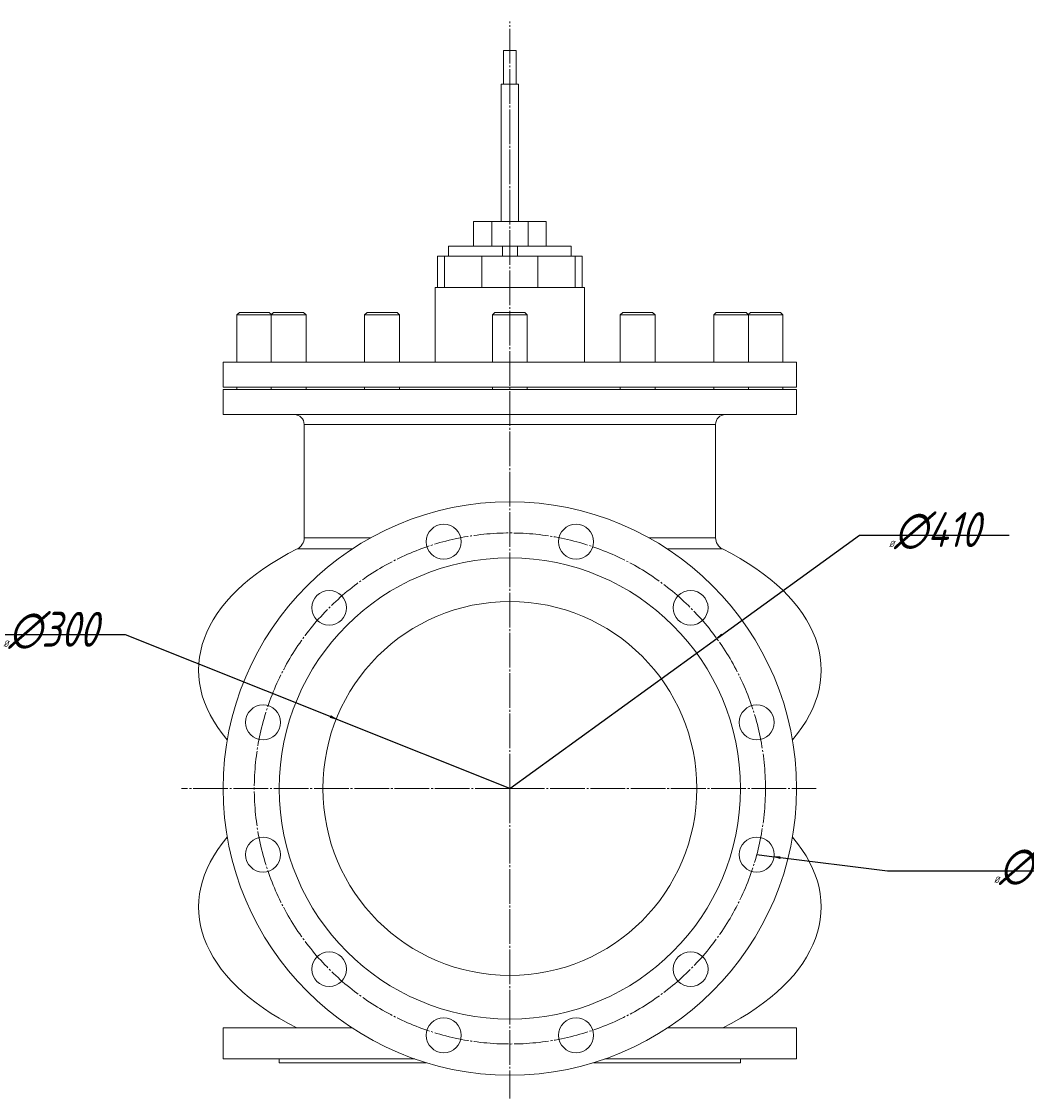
# Model space of a CAD drawing. Header units: millimetres. Extents: x 0 to 2309, y -1629 to 300.
# Tile 5 of 5: x 1503 to 2309, y -564 to 300. Entities that reach past the tile are written whole.
import ezdxf

# ---------------------------------------------------------------- set-up
doc = ezdxf.new("R2010")
doc.units = ezdxf.units.MM
doc.linetypes.add('K5LT_AXLED', pattern=[32.313825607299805, 27.8138256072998, -1.5, 1.5, -1.5])
doc.linetypes.add('K5LT_THIN', pattern=[0])
doc.layers.add('Системный слой', color=7, linetype='Continuous')
doc.styles.add('KDIMTEXTSTYLE', font='GOST_AU.SHX', dxfattribs={"width": 0.96, "oblique": 15, "height": 5})
doc.dimstyles.new('KDIMSTYLE (1.00)', dxfattribs={"dimtxt": 5, "dimasz": 1, "dimexe": 2, "dimexo": 0, "dimgap": 1, "dimtad": 1, "dimtxsty": 'KDIMTEXTSTYLE', "dimsah": 1, "dimcen": 0, "dimdle": 1, "dimadec": 0, "dimazin": 0, "dimtfac": 0.667, "dimtmove": 0, "dimatfit": 3, "dimfxl": 1, "dimtvp": 1, "dimtolj": 1, "dimtzin": 0, "dimarcsym": 0})

# ---------------------------------------------------------------- blocks, each defined once
blk = doc.blocks.new('U0')
at = {"layer": 'Системный слой', "color": 30, "linetype": 'K5LT_AXLED', "lineweight": 9, "true_color": 0xff8000}
for q in [(1894.412028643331, 300), (1631, -315.3117105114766), (2140, -315.3117105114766), (1894.412028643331, -564)]:
    blk.add_line((1894.412028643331, -315.3117105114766), q, dxfattribs=at)
blk = doc.blocks.new('KDIMARROW_01')
at = {"layer": 'Системный слой'}
blk.add_hatch(color=0, dxfattribs=at).paths.add_polyline_path([(0, 0), (-5, 0.658262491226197), (-4.5, 5.51091059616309e-16), (-5, -0.6582624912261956)])
at = {"layer": 'Системный слой', "color": 0, "linetype": 'K5LT_THIN', "lineweight": 9}
for p, q in [((-4.5, 5.51091059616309e-16), (-5, 0.658262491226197)), ((-5, 0.658262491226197), (0, 0)), ((0, 0), (-5, -0.6582624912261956)), ((-5, -0.6582624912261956), (-4.5, 5.51091059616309e-16)), ((0, 0), (-1, 0))]:
    blk.add_line(p, q, dxfattribs=at)

msp = doc.modelspace()

# ---------------------------------------------------------------- linework, layer by layer
at = {"layer": 'Системный слой', "color": 7, "linetype": 'K5LT_THIN', "lineweight": 9}
for p, q in [((1889.412028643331, 276.6882894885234), (1899.412028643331, 276.6882894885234)), ((1889.412028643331, 249.6882894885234), (1889.412028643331, 276.6882894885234)), ((1899.412028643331, 249.6882894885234), (1899.412028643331, 276.6882894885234)), ((1887.412028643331, 139.6882894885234), (1887.412028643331, 249.6882894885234)), ((1887.412028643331, 249.6882894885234), (1901.412028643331, 249.6882894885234)), ((1901.412028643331, 139.6882894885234), (1901.412028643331, 249.6882894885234)), ((1865.313575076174, 139.6882894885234), (1879.862801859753, 139.6882894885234)), ((1865.313575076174, 119.6882894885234), (1865.313575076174, 139.6882894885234)), ((1879.862801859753, 119.6882894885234), (1879.862801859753, 139.6882894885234)), ((1879.862801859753, 139.6882894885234), (1908.96125542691, 139.6882894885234)), ((1908.96125542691, 119.6882894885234), (1908.96125542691, 139.6882894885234)), ((1908.96125542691, 139.6882894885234), (1923.510482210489, 139.6882894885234)), ((1923.510482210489, 119.6882894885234), (1923.510482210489, 139.6882894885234)), ((1845.277010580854, 111.6882894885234), (1845.277010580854, 119.6882894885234)), ((1845.277010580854, 119.6882894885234), (1888.412028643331, 119.6882894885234)), ((1888.412028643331, 119.6882894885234), (1900.412028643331, 119.6882894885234)), ((1888.412028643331, 111.6882894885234), (1888.412028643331, 119.6882894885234)), ((1900.412028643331, 119.6882894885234), (1943.547046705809, 119.6882894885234)), ((1900.412028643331, 111.6882894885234), (1900.412028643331, 119.6882894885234)), ((1943.547046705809, 111.6882894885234), (1943.547046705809, 119.6882894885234)), ((1836.287028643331, 111.6882894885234), (1841.935099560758, 111.6882894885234)), ((1836.287028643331, 86.68828948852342), (1836.287028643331, 111.6882894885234)), ((1841.935099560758, 86.68828948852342), (1841.935099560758, 111.6882894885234)), ((1841.935099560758, 111.6882894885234), (1872.021872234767, 111.6882894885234)), ((1872.021872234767, 86.68828948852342), (1872.021872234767, 111.6882894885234)), ((1872.021872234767, 111.6882894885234), (1916.802185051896, 111.6882894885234)), ((1916.802185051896, 111.6882894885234), (1946.888957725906, 111.6882894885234)), ((1916.802185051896, 86.68828948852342), (1916.802185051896, 111.6882894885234)), ((1946.888957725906, 86.68828948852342), (1946.888957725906, 111.6882894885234)), ((1946.888957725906, 111.6882894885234), (1952.537028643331, 111.6882894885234)), ((1952.537028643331, 86.68828948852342), (1952.537028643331, 111.6882894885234)), ((1834.412028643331, 26.68828948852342), (1834.412028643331, 86.68828948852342)), ((1834.412028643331, 86.68828948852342), (1848.334510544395, 86.68828948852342)), ((1848.334510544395, 86.68828948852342), (1872.021872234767, 86.68828948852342)), ((1872.021872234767, 86.68828948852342), (1916.802185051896, 86.68828948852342)), ((1916.802185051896, 86.68828948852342), (1940.489546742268, 86.68828948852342)), ((1940.489546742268, 86.68828948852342), (1954.412028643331, 86.68828948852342)), ((1954.412028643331, 26.68828948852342), (1954.412028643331, 86.68828948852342)), ((1675.412028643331, 64.68828948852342), (1677.412028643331, 66.68828948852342)), ((1675.412028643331, 26.68828948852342), (1675.412028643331, 64.68828948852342)), ((1675.412028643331, 64.68828948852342), (1702.876820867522, 64.68828948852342)), ((1677.412028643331, 66.68828948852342), (1701.412028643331, 66.68828948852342)), ((1703.144424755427, 64.95589337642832), (1701.412028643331, 66.68828948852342)), ((1702.876820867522, 64.68828948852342), (1704.876820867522, 66.68828948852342)), ((1702.876820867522, 26.68828948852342), (1702.876820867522, 64.68828948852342)), ((1702.876820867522, 64.68828948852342), (1730.876820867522, 64.68828948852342)), ((1704.876820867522, 66.68828948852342), (1728.876820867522, 66.68828948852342)), ((1730.876820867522, 64.68828948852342), (1728.876820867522, 66.68828948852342)), ((1730.876820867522, 26.68828948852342), (1730.876820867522, 64.68828948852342)), ((1777.912028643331, 64.68828948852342), (1779.912028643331, 66.68828948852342)), ((1777.912028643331, 26.68828948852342), (1777.912028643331, 64.68828948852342)), ((1777.912028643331, 64.68828948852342), (1805.912028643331, 64.68828948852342)), ((1779.912028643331, 66.68828948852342), (1803.912028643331, 66.68828948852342)), ((1805.912028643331, 64.68828948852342), (1803.912028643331, 66.68828948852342)), ((1805.912028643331, 26.68828948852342), (1805.912028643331, 64.68828948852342)), ((1880.412028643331, 64.68828948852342), (1882.412028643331, 66.68828948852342)), ((1880.412028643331, 26.68828948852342), (1880.412028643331, 64.68828948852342)), ((1880.412028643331, 64.68828948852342), (1908.412028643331, 64.68828948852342)), ((1882.412028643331, 66.68828948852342), (1906.412028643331, 66.68828948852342)), ((1908.412028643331, 64.68828948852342), (1906.412028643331, 66.68828948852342)), ((1908.412028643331, 26.68828948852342), (1908.412028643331, 64.68828948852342)), ((1982.912028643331, 64.68828948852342), (1984.912028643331, 66.68828948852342)), ((1982.912028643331, 64.68828948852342), (1984.912028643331, 66.68828948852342)), ((1982.912028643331, 26.68828948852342), (1982.912028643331, 64.68828948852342)), ((1982.912028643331, 64.68828948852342), (2010.912028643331, 64.68828948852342)), ((1984.912028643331, 66.68828948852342), (2008.912028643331, 66.68828948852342)), ((2010.912028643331, 64.68828948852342), (2008.912028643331, 66.68828948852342)), ((2010.912028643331, 26.68828948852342), (2010.912028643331, 64.68828948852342)), ((2057.947236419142, 64.68828948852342), (2059.947236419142, 66.68828948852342)), ((2057.947236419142, 26.68828948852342), (2057.947236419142, 64.68828948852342)), ((2057.947236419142, 64.68828948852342), (2085.947236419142, 64.68828948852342)), ((2059.947236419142, 66.68828948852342), (2083.947236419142, 66.68828948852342)), ((2085.947236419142, 64.68828948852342), (2083.947236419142, 66.68828948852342)), ((2085.679632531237, 64.95589337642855), (2083.947236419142, 66.68828948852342)), ((2085.679632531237, 64.95589337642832), (2087.412028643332, 66.68828948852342)), ((2085.947236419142, 26.68828948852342), (2085.947236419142, 64.68828948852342)), ((2085.947236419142, 64.68828948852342), (2113.412028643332, 64.68828948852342)), ((2087.412028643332, 66.68828948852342), (2111.412028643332, 66.68828948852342)), ((2113.412028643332, 64.68828948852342), (2111.412028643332, 66.68828948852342)), ((2113.412028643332, 26.68828948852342), (2113.412028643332, 64.68828948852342)), ((1664.412028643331, 26.68828948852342), (2124.412028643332, 26.68828948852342)), ((1664.412028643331, 6.688289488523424), (1664.412028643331, 26.68828948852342)), ((2124.412028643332, 6.688289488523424), (2124.412028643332, 26.68828948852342)), ((1664.412028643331, 6.688289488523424), (2124.412028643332, 6.688289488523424)), ((1664.412028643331, -15.31171051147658), (1664.412028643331, 4.688289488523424)), ((1664.412028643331, 4.688289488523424), (2124.412028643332, 4.688289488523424)), ((1675.412028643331, 4.688289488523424), (1675.412028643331, 6.688289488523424)), ((1702.876820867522, 4.688289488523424), (1702.876820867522, 6.688289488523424)), ((1730.876820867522, 4.688289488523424), (1730.876820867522, 6.688289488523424)), ((1730.876820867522, 4.688289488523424), (1730.876820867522, 6.688289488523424)), ((1777.912028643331, 4.688289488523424), (1777.912028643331, 6.688289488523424)), ((1805.912028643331, 4.688289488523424), (1805.912028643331, 6.688289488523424)), ((1880.412028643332, 4.688289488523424), (1880.412028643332, 6.688289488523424)), ((1880.412028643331, 4.688289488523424), (1880.412028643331, 6.688289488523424)), ((1908.412028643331, 4.688289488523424), (1908.412028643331, 6.688289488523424)), ((1982.912028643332, 4.688289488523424), (1982.912028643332, 6.688289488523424)), ((1982.912028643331, 4.688289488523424), (1982.912028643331, 6.688289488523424)), ((2010.912028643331, 4.688289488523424), (2010.912028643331, 6.688289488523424)), ((2057.947236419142, 4.688289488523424), (2057.947236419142, 6.688289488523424)), ((2057.947236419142, 4.688289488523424), (2057.947236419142, 6.688289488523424)), ((2085.947236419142, 4.688289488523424), (2085.947236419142, 6.688289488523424)), ((2113.412028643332, 4.688289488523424), (2113.412028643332, 6.688289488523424)), ((2124.412028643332, -15.31171051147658), (2124.412028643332, 4.688289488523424)), ((1664.412028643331, -15.31171051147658), (2124.412028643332, -15.31171051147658)), ((1729.412028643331, -114.1601711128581), (1729.412028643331, -23.31171051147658)), ((1729.412028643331, -23.31171051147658), (2059.412028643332, -23.31171051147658)), ((2059.412008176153, -114.1601711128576), (2059.412028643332, -23.31171051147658)), ((1729.412028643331, -114.1601711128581), (1782.885985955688, -114.1601711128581)), ((2005.938072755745, -114.1601719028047), (2059.412008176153, -114.1601711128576)), ((1723.872288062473, -123.1103714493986), (1768.084752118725, -123.11020373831)), ((2020.739305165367, -123.1102037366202), (2064.951768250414, -123.1103709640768)), ((1664.412028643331, -532.3117105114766), (1664.412028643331, -507.3117105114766)), ((1664.412028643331, -507.3117105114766), (1767.778699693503, -507.3117105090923)), ((2021.045357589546, -507.3117105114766), (2124.412028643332, -507.3117105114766)), ((2124.412028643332, -532.3117105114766), (2124.412028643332, -507.3117105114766)), ((1664.412028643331, -532.3117105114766), (1818.182112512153, -532.3117102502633)), ((1709.412028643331, -532.3117105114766), (1709.412028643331, -535.3117105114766)), ((1827.329989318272, -535.3117105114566), (1709.412028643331, -535.3117105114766)), ((2079.412028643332, -535.3117105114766), (1961.494067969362, -535.3117105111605)), ((1970.641944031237, -532.3117105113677), (2124.412028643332, -532.3117105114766)), ((2079.412028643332, -532.3117105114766), (2079.412028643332, -535.3117105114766))]:
    msp.add_line(p, q, dxfattribs=at)
for centre, radius in [((1894.412028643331, -315.3117105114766), 230), ((1841.354124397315, -117.2969161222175), 14), ((1947.469932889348, -117.2969161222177), 14), ((1894.412028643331, -315.3117105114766), 185), ((1749.455138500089, -170.3548203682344), 14), ((2039.368918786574, -170.3548203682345), 14), ((1894.412028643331, -315.3117105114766), 150), ((1696.397234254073, -262.2538062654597), 14), ((2092.426823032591, -262.25380626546), 14), ((1696.397234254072, -368.3696147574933), 14), ((2092.426823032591, -368.3696147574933), 14), ((1749.455138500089, -460.2686006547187), 14), ((2039.368918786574, -460.268600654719), 14), ((1841.354124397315, -513.3265049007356), 14), ((1947.469932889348, -513.3265049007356), 14)]:
    msp.add_circle(centre, radius, dxfattribs=at)
at = {"layer": 'Системный слой', "color": 30, "linetype": 'K5LT_AXLED', "lineweight": 9, "true_color": 0xff8000}
msp.add_circle((1894.412028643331, -315.3117105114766), 205, dxfattribs=at)
at = {"layer": 'Системный слой', "color": 7, "linetype": 'K5LT_THIN', "lineweight": 9}
for centre, radius, start, end in [((1721.412028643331, -23.31171051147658), 8, 0, 90), ((2067.412028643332, -23.31171051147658), 8, 90, 180), ((1719.412029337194, -114.1601715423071), 9.999999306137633, 296.4911486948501, 0), ((2069.412057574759, -114.1601303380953), 10.00004939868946, 180.0002336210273, 243.5088046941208), ((2069.412028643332, -114.1601711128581), 10, 180, 243.5088488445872)]:
    msp.add_arc(centre, radius, start, end, dxfattribs=at)
for centre, major_axis, start_param, end_param in [((1894.412028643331, -220.3117105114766), (-249.6882894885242, 3.057799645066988e-14), 5.46426658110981, 6.716210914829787), ((1894.412028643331, -220.3117105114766), (-249.6882894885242, 3.057799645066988e-14), -0.8189216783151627, -0.8189187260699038), ((1894.412028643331, -220.3117105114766), (-249.6882894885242, 3.057799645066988e-14), 3.960511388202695, 3.960514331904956), ((1894.412028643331, -220.3117105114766), (-249.6882894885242, 3.057799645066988e-14), 2.70856704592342, 3.960511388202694), ((1894.412028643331, -410.3117105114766), (249.6882894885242, -6.115599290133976e-14), 2.708567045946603, 3.958299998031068), ((1894.412028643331, -410.3117105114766), (249.6882894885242, -6.115599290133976e-14), 5.466477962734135, 6.716210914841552)]:
    msp.add_ellipse(centre, major_axis=major_axis, ratio=0.5329767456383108, start_param=start_param, end_param=end_param, dxfattribs=at)

# ---------------------------------------------------------------- block references
at = {"layer": 'Системный слой'}
msp.add_blockref('U0', (0, 0), dxfattribs=at)

# ---------------------------------------------------------------- dimensions: what is measured, and where the dimension line sits
at = {"layer": 'Системный слой', "color": 7}
for center, radius, location, override in [((1894.4120286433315, -315.3117105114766), 205.00000000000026, (2175.000002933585, -111.9999978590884), {"dimtih": 1, "dimtoh": 1, "dimpost": '\\H28.0;\\W0.965;\\Q15;∅<>', "dimblk1": 'KDIMARROW_01', "dimblk2": 'KDIMARROW_01', "dimclrt": 7, "dimtmove": 1, "dimatfit": 2, "dimtolj": 1}), ((1894.4120286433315, -315.3117105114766), 149.99999999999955, (1585.99999828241, -191.9999993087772), {"dimtih": 1, "dimtoh": 1, "dimpost": '\\H28.0;\\W0.965;\\Q15;∅<>', "dimblk1": 'KDIMARROW_01', "dimblk2": 'KDIMARROW_01', "dimclrt": 7, "dimtmove": 1, "dimatfit": 2, "dimtolj": 1}), ((2092.426823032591, -368.3696147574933), 13.999999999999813, (2197.349345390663, -381.3623113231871), {"dimtih": 1, "dimtoh": 1, "dimpost": '\\H28.0;\\W0.965;\\Q15;∅<>\\H28.0;\\W0.965;\\Q15;\\Q15;×\\Q15;12', "dimblk1": 'KDIMARROW_01', "dimblk2": 'KDIMARROW_01', "dimclrt": 7, "dimtmove": 1, "dimatfit": 2, "dimtolj": 1})]:
    msp.add_diameter_dim(center=center, radius=radius, location=location, dimstyle='KDIMSTYLE (1.00)', override=override, dxfattribs=at).render()

doc.saveas('drawing.dxf')
